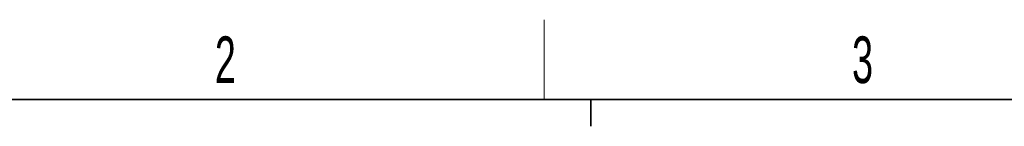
# Model space of a CAD drawing. Header units: millimetres. Extents: x 5 to 418, y 2 to 292.
# Tile 16 of 36: x 82.19 to 155.97, y 280.5 to 288.5. Entities that reach past the tile are written whole.
import ezdxf

# ---------------------------------------------------------------- set-up
doc = ezdxf.new("R2010")
doc.units = ezdxf.units.MM
doc.layers.add('SLD-0', color=7, linetype='Continuous')
doc.styles.add('SLDTEXTSTYLE0', font='TXT', dxfattribs={"width": 0.605})

msp = doc.modelspace()

# ---------------------------------------------------------------- linework, layer by layer
at = {"layer": 'SLD-0', "lineweight": 18}
msp.add_line((121.5, 282.5), (121.5, 288.5), dxfattribs=at)
at = {"layer": 'SLD-0', "lineweight": 35}
msp.add_line((408, 282.5), (26, 282.5), dxfattribs=at)
at = {"layer": 'SLD-0'}
for p, q in [((125, 280.5), (125, 282.5)), ((125, 282.5), (125, 280.5))]:
    msp.add_line(p, q, dxfattribs=at)

# ---------------------------------------------------------------- texts
at = {"layer": 'SLD-0', "char_height": 3.5, "attachment_point": 2, "style": 'SLDTEXTSTYLE0'}
for s, insert in [('2', (97.6027, 287.243)), ('3', (145.3527, 287.243))]:
    msp.add_mtext(s, dxfattribs=dict(at, insert=insert))

doc.saveas('drawing.dxf')
